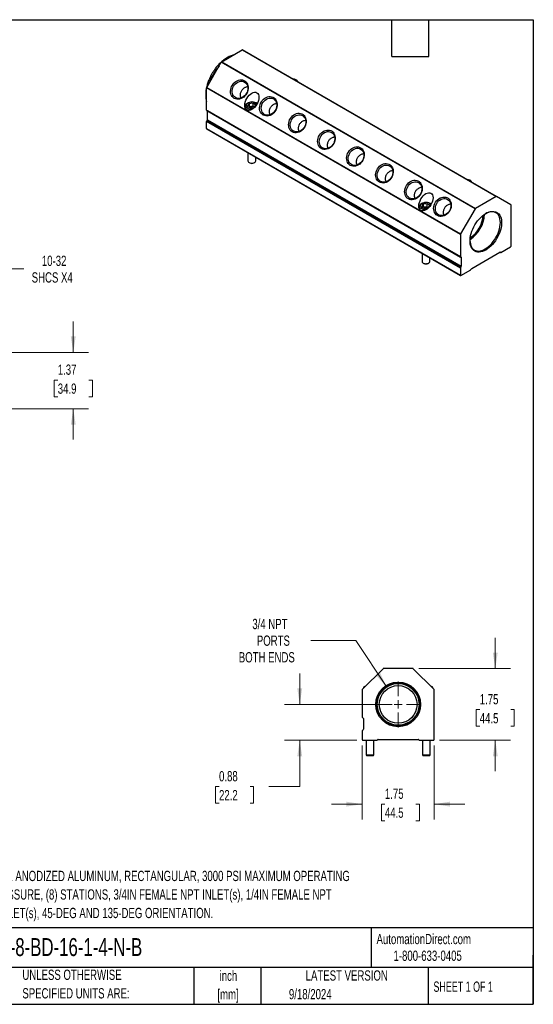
# Model space of a CAD drawing. Header units: inches. Extents: x 0.7 to 32.2, y 0.7 to 24.8.
# Tile 3 of 3: x 19.7 to 32.2, y 0.7 to 24.8. Entities that reach past the tile are written whole.
import ezdxf

# ---------------------------------------------------------------- set-up
doc = ezdxf.new("R2010")
doc.units = ezdxf.units.IN
doc.header["$LTSCALE"] = 3
doc.header["$MEASUREMENT"] = 0
doc.layers.add('TEXT', color=140, linetype='Continuous', lineweight=25)
doc.styles.add('SLDTEXTSTYLE0', font='TXT', dxfattribs={"width": 0.7})
doc.styles.add('SLDTEXTSTYLE1', font='TXT', dxfattribs={"width": 0.65})
doc.dimstyles.new('SLDDIMSTYLE1', dxfattribs={"dimtxt": 0.254883, "dimasz": 0.39, "dimexe": 0, "dimexo": 0.0625, "dimgap": 0.063721, "dimtad": 0, "dimtih": 1, "dimtoh": 1, "dimrnd": 1e-09, "dimdsep": 46, "dimtxsty": 'SLDTEXTSTYLE0', "dimsah": 1, "dimcen": 0.09, "dimadec": 0, "dimazin": 2, "dimtfac": 1, "dimtmove": 0, "dimatfit": 0, "dimfxl": 0, "dimfrac": 2, "dimtolj": 1, "dimtzin": 12, "dimarcsym": 0})
doc.dimstyles.new('SLDDIMSTYLE2', dxfattribs={"dimtxt": 0.254883, "dimasz": 0.39, "dimexe": 0, "dimexo": 0.0625, "dimgap": 0.063721, "dimtad": 0, "dimtih": 1, "dimtoh": 1, "dimrnd": 1e-09, "dimzin": 12, "dimdsep": 46, "dimtxsty": 'SLDTEXTSTYLE0', "dimsah": 1, "dimcen": 0, "dimadec": 0, "dimazin": 3, "dimtfac": 1, "dimtofl": 0, "dimtmove": 0, "dimatfit": 3, "dimfxl": 0, "dimfrac": 2, "dimtolj": 1, "dimtzin": 12, "dimarcsym": 0})
doc.dimstyles.new('SLDDIMSTYLE3', dxfattribs={"dimtxt": 0.254883, "dimasz": 0.39, "dimexe": 0, "dimexo": 0.0625, "dimgap": 0.063721, "dimtad": 0, "dimtih": 1, "dimtoh": 1, "dimrnd": 1e-09, "dimzin": 12, "dimdsep": 46, "dimtxsty": 'SLDTEXTSTYLE0', "dimsah": 1, "dimcen": 0.09, "dimadec": 0, "dimazin": 3, "dimtfac": 1, "dimtmove": 0, "dimatfit": 0, "dimfxl": 0, "dimfrac": 2, "dimtolj": 1, "dimtzin": 12, "dimarcsym": 0})

# ---------------------------------------------------------------- blocks, each defined once
blk = doc.blocks.new('_D_2')
at = {"color": 7, "linetype": 'Continuous', "lineweight": 0}
for p, q in [((27.924, 9.62), (26.827, 9.62)), ((28.676, 8.484), (27.924, 9.62))]:
    blk.add_line(p, q, dxfattribs=at)
at = {"color": 7, "linetype": 'Continuous', "lineweight": 18}
blk.add_solid([(28.676, 8.484), (28.51, 8.842), (28.41, 8.776)], dxfattribs=at)
at = {"color": 7, "linetype": 'Continuous', "lineweight": 18, "char_height": 0.25, "attachment_point": 1, "style": 'SLDTEXTSTYLE0'}
for s, insert in [('3/4 NPT', (25.401, 10.145)), ('PORTS', (25.511, 9.739)), ('BOTH ENDS', (25.071, 9.334))]:
    blk.add_mtext(s, dxfattribs=dict(at, insert=insert))
blk = doc.blocks.new('_D_3')
at = {"color": 7, "linetype": 'Continuous', "lineweight": 0}
for p, q in [((26.557, 8.06), (26.557, 8.81)), ((28.806, 8.06), (26.182, 8.06)), ((27.951, 7.185), (26.182, 7.185)), ((26.557, 6.056), (26.557, 7.185)), ((24.59, 6.056), (24.504, 6.056)), ((24.504, 6.056), (24.504, 5.651)), ((25.347, 6.056), (25.433, 6.056)), ((25.433, 6.056), (25.433, 5.651)), ((25.807, 6.056), (26.557, 6.056)), ((24.504, 5.651), (24.59, 5.651)), ((25.433, 5.651), (25.347, 5.651))]:
    blk.add_line(p, q, dxfattribs=at)
at = {"color": 7, "linetype": 'Continuous', "lineweight": 18}
for points in [[(26.557, 8.06), (26.617, 8.45), (26.497, 8.45)], [(26.557, 7.185), (26.497, 6.795), (26.617, 6.795)]]:
    blk.add_solid(points, dxfattribs=at)
at = {"color": 7, "linetype": 'Continuous', "lineweight": 18, "char_height": 0.25, "attachment_point": 1, "style": 'SLDTEXTSTYLE0'}
for s, insert in [('0.88', (24.59, 6.435)), ('22.2', (24.59, 5.973))]:
    blk.add_mtext(s, dxfattribs=dict(at, insert=insert))
blk = doc.blocks.new('_D_4')
at = {"color": 7, "linetype": 'Continuous', "lineweight": 0}
for p, q in [((31.323, 8.935), (31.323, 9.685)), ((29.46, 8.935), (31.698, 8.935)), ((30.944, 7.932), (30.859, 7.932)), ((30.859, 7.932), (30.859, 7.526)), ((31.702, 7.932), (31.787, 7.932)), ((31.787, 7.932), (31.787, 7.526)), ((30.859, 7.526), (30.944, 7.526)), ((31.787, 7.526), (31.702, 7.526)), ((29.961, 7.185), (31.698, 7.185)), ((31.323, 7.185), (31.323, 6.435))]:
    blk.add_line(p, q, dxfattribs=at)
at = {"color": 7, "linetype": 'Continuous', "lineweight": 18}
for points in [[(31.323, 8.935), (31.383, 9.325), (31.263, 9.325)], [(31.323, 7.185), (31.263, 6.795), (31.383, 6.795)]]:
    blk.add_solid(points, dxfattribs=at)
at = {"color": 7, "linetype": 'Continuous', "lineweight": 18, "char_height": 0.25, "attachment_point": 1, "style": 'SLDTEXTSTYLE0'}
for s, insert in [('1.75', (30.944, 8.311)), ('44.5', (30.944, 7.849))]:
    blk.add_mtext(s, dxfattribs=dict(at, insert=insert))
blk = doc.blocks.new('_D_5')
at = {"color": 7, "linetype": 'Continuous', "lineweight": 0}
for p, q in [((28.081, 7.055), (28.081, 5.254)), ((29.831, 7.055), (29.831, 5.254)), ((28.081, 5.629), (27.331, 5.629)), ((28.632, 5.629), (28.547, 5.629)), ((28.547, 5.629), (28.547, 5.223)), ((29.39, 5.629), (29.475, 5.629)), ((29.475, 5.629), (29.475, 5.223)), ((29.831, 5.629), (30.581, 5.629)), ((28.547, 5.223), (28.632, 5.223)), ((29.475, 5.223), (29.39, 5.223))]:
    blk.add_line(p, q, dxfattribs=at)
at = {"color": 7, "linetype": 'Continuous', "lineweight": 18}
for points in [[(28.081, 5.629), (27.691, 5.689), (27.691, 5.569)], [(29.831, 5.629), (30.221, 5.569), (30.221, 5.689)]]:
    blk.add_solid(points, dxfattribs=at)
at = {"color": 7, "linetype": 'Continuous', "lineweight": 18, "char_height": 0.25, "attachment_point": 1, "style": 'SLDTEXTSTYLE0'}
for s, insert in [('1.75', (28.632, 6.008)), ('44.5', (28.632, 5.546))]:
    blk.add_mtext(s, dxfattribs=dict(at, insert=insert))
blk = doc.blocks.new('SW_CENTERMARKSYMBOL_0')
at = {"color": 0, "linetype": 'Continuous', "lineweight": 18}
for p, q in [((0, 0.2), (0, 0.5605)), ((-0.2, 0), (-0.5605, 0)), ((0, 0), (-0.1, 0)), ((0, 0), (0, 0.1)), ((0, 0), (0, -0.1)), ((0, 0), (0.1, 0)), ((0.2, 0), (0.5605, 0)), ((0, -0.2), (0, -0.5605))]:
    blk.add_line(p, q, dxfattribs=at)
blk = doc.blocks.new('_D_6')
at = {"color": 7, "linetype": 'Continuous', "lineweight": 0}
for p, q in [((21.037, 16.64), (21.037, 17.39)), ((18.696, 16.64), (21.412, 16.64)), ((20.659, 15.965), (20.573, 15.965)), ((20.573, 15.965), (20.573, 15.56)), ((21.416, 15.965), (21.502, 15.965)), ((21.502, 15.965), (21.502, 15.56)), ((20.573, 15.56), (20.659, 15.56)), ((21.502, 15.56), (21.416, 15.56)), ((18.696, 15.265), (21.412, 15.265)), ((21.037, 15.265), (21.037, 14.515))]:
    blk.add_line(p, q, dxfattribs=at)
at = {"color": 7, "linetype": 'Continuous', "lineweight": 18}
for points in [[(21.037, 16.64), (21.097, 17.03), (20.977, 17.03)], [(21.037, 15.265), (20.977, 14.875), (21.097, 14.875)]]:
    blk.add_solid(points, dxfattribs=at)
at = {"color": 7, "linetype": 'Continuous', "lineweight": 18, "char_height": 0.25, "attachment_point": 1, "style": 'SLDTEXTSTYLE0'}
for s, insert in [('1.37', (20.659, 16.345)), ('34.9', (20.659, 15.882))]:
    blk.add_mtext(s, dxfattribs=dict(at, insert=insert))
blk = doc.blocks.new('_D_8')
at = {"color": 7, "linetype": 'Continuous', "lineweight": 0}
for p, q in [((18.337, 16.783), (19.179, 18.676)), ((19.179, 18.676), (19.835, 18.676))]:
    blk.add_line(p, q, dxfattribs=at)
at = {"color": 7, "linetype": 'Continuous', "lineweight": 18}
blk.add_solid([(18.337, 16.783), (18.551, 17.115), (18.441, 17.164)], dxfattribs=at)
at = {"color": 7, "linetype": 'Continuous', "lineweight": 18, "char_height": 0.25, "attachment_point": 1, "style": 'SLDTEXTSTYLE0'}
for s, insert in [('10-32', (20.271, 18.998)), ('SHCS X4', (20.023, 18.593))]:
    blk.add_mtext(s, dxfattribs=dict(at, insert=insert))

msp = doc.modelspace()

# ---------------------------------------------------------------- linework, layer by layer
for p, q in [((24.654, 23.723), (25.155, 24.012)), ((31.342, 20.44), (25.155, 24.012)), ((25.165, 24.013), (31.352, 20.441)), ((24.29, 23.099), (24.644, 23.712)), ((30.831, 20.14), (24.644, 23.712)), ((24.654, 23.723), (30.841, 20.151)), ((30.473, 19.513), (24.286, 23.085)), ((24.286, 22.545), (24.286, 23.085)), ((24.29, 23.099), (30.477, 19.527)), ((25.274, 23.118), (25.284, 23.119)), ((25.234, 22.654), (25.234, 22.586)), ((25.303, 22.657), (25.327, 22.707)), ((25.367, 22.62), (25.303, 22.657)), ((25.327, 22.707), (25.414, 22.72)), ((25.327, 22.707), (25.327, 22.643)), ((25.34, 22.635), (25.414, 22.647)), ((25.454, 22.633), (25.367, 22.62)), ((25.388, 22.744), (25.388, 22.744)), ((25.393, 22.744), (25.393, 22.744)), ((25.414, 22.72), (25.477, 22.684)), ((25.414, 22.72), (25.414, 22.647)), ((25.414, 22.647), (25.441, 22.631)), ((25.477, 22.684), (25.454, 22.633)), ((24.286, 22.545), (30.473, 18.974)), ((24.29, 22.536), (30.477, 18.965)), ((30.494, 18.954), (24.307, 22.526)), ((24.307, 22.526), (24.307, 22.526)), ((24.307, 22.313), (24.307, 22.526)), ((30.473, 18.697), (24.286, 22.269)), ((24.286, 22.097), (24.286, 22.269)), ((24.286, 22.097), (30.473, 18.526)), ((24.29, 22.088), (30.477, 18.516)), ((30.483, 18.719), (24.296, 22.291)), ((24.307, 22.313), (30.494, 18.741)), ((25.295, 21.508), (25.295, 21.306)), ((25.485, 21.306), (25.485, 21.398)), ((25.323, 21.268), (25.337, 21.26)), ((25.444, 21.26), (25.458, 21.268)), ((31.342, 20.44), (30.841, 20.151)), ((31.706, 20.236), (31.352, 20.441)), ((29.477, 20.205), (29.477, 20.137)), ((29.546, 20.207), (29.569, 20.258)), ((29.61, 20.171), (29.546, 20.207)), ((29.569, 20.258), (29.656, 20.271)), ((29.569, 20.258), (29.569, 20.194)), ((29.583, 20.186), (29.656, 20.198)), ((29.697, 20.184), (29.61, 20.171)), ((29.631, 20.295), (29.63, 20.295)), ((29.636, 20.295), (29.635, 20.295)), ((29.656, 20.271), (29.72, 20.234)), ((29.656, 20.271), (29.656, 20.198)), ((29.656, 20.198), (29.683, 20.182)), ((29.72, 20.234), (29.697, 20.184)), ((30.224, 20.26), (30.234, 20.262)), ((31.71, 19.24), (31.71, 20.227)), ((30.831, 20.14), (30.477, 19.527)), ((30.473, 19.513), (30.473, 18.974)), ((31.459, 19.079), (31.696, 19.215)), ((29.538, 19.058), (29.538, 18.857)), ((30.748, 18.685), (31.435, 19.081)), ((31.44, 19.083), (31.449, 19.078)), ((31.447, 19.08), (31.442, 19.083)), ((29.566, 18.818), (29.58, 18.81)), ((29.686, 18.81), (29.7, 18.818)), ((29.728, 18.857), (29.728, 18.949)), ((30.494, 18.954), (30.494, 18.741)), ((30.473, 18.697), (30.473, 18.526)), ((30.487, 18.517), (30.724, 18.654)), ((28.588, 8.929), (28.087, 8.428)), ((29.31, 8.935), (28.602, 8.935)), ((29.825, 8.428), (29.325, 8.929)), ((28.081, 8.414), (28.081, 7.753)), ((28.141, 8.5), (28.113, 8.48)), ((28.113, 8.48), (28.113, 8.454)), ((28.139, 8.48), (28.113, 8.48)), ((28.159, 8.5), (28.141, 8.5)), ((29.772, 8.5), (29.754, 8.5)), ((29.8, 8.48), (29.772, 8.5)), ((29.8, 8.48), (29.774, 8.48)), ((29.8, 8.454), (29.8, 8.48)), ((29.831, 7.205), (29.831, 8.414)), ((28.111, 7.715), (28.111, 7.453)), ((28.081, 7.415), (28.081, 7.205)), ((28.471, 7.205), (29.442, 7.205)), ((28.101, 7.185), (28.436, 7.185)), ((28.174, 7.185), (28.174, 6.83)), ((28.364, 6.83), (28.364, 7.185)), ((29.476, 7.185), (29.811, 7.185)), ((29.549, 7.185), (29.549, 6.83)), ((29.739, 6.83), (29.739, 7.185)), ((28.174, 6.83), (28.194, 6.81)), ((28.174, 6.83), (28.364, 6.83)), ((28.344, 6.81), (28.194, 6.81)), ((28.344, 6.81), (28.364, 6.83)), ((29.549, 6.83), (29.569, 6.81)), ((29.549, 6.83), (29.739, 6.83)), ((29.719, 6.81), (29.569, 6.81)), ((29.719, 6.81), (29.739, 6.83))]:
    msp.add_line(p, q)
at = {"flags": 128}
for points in [[(24.961, 22.833), (24.935, 22.852), (24.912, 22.876), (24.894, 22.905), (24.881, 22.937), (24.873, 22.972), (24.87, 23.009), (24.874, 23.048), (24.882, 23.086), (24.896, 23.123), (24.915, 23.158), (24.938, 23.191), (24.965, 23.219), (24.996, 23.244), (25.028, 23.263), (25.062, 23.277), (25.097, 23.284), (25.131, 23.286), (25.164, 23.281), (25.195, 23.271), (25.224, 23.255), (25.248, 23.233), (25.269, 23.206), (25.284, 23.176), (25.295, 23.142), (25.3, 23.106), (25.3, 23.068), (25.294, 23.03), (25.283, 22.992), (25.266, 22.955), (25.245, 22.922), (25.22, 22.891), (25.191, 22.864), (25.16, 22.842), (25.126, 22.826), (25.092, 22.815), (25.057, 22.81), (25.023, 22.812), (24.991, 22.819), (24.961, 22.833)], [(25.21, 23.229), (25.235, 23.21), (25.256, 23.187), (25.272, 23.159), (25.284, 23.127), (25.289, 23.093), (25.289, 23.057), (25.283, 23.02), (25.272, 22.985), (25.255, 22.95), (25.234, 22.919), (25.208, 22.891), (25.18, 22.868), (25.149, 22.85), (25.116, 22.837), (25.083, 22.831), (25.051, 22.831), (25.02, 22.838), (24.991, 22.85), (24.966, 22.869), (24.945, 22.892), (24.929, 22.92), (24.918, 22.952), (24.912, 22.986), (24.912, 23.022), (24.918, 23.059), (24.929, 23.094), (24.946, 23.129), (24.967, 23.16), (24.993, 23.188), (25.021, 23.211), (25.052, 23.229), (25.085, 23.242), (25.118, 23.248), (25.15, 23.248), (25.181, 23.241), (25.21, 23.229)], [(25.668, 22.425), (25.642, 22.444), (25.619, 22.468), (25.601, 22.497), (25.588, 22.529), (25.58, 22.564), (25.577, 22.601), (25.581, 22.639), (25.589, 22.678), (25.603, 22.715), (25.622, 22.75), (25.645, 22.782), (25.672, 22.811), (25.703, 22.835), (25.735, 22.855), (25.769, 22.868), (25.804, 22.876), (25.838, 22.878), (25.871, 22.873), (25.902, 22.863), (25.931, 22.846), (25.955, 22.825), (25.976, 22.798), (25.992, 22.768), (26.002, 22.734), (26.007, 22.698), (26.007, 22.66), (26.001, 22.621), (25.99, 22.584), (25.973, 22.547), (25.952, 22.513), (25.927, 22.483), (25.898, 22.456), (25.867, 22.434), (25.833, 22.418), (25.799, 22.407), (25.764, 22.402), (25.73, 22.404), (25.698, 22.411), (25.668, 22.425)], [(25.84, 22.434), (25.807, 22.425), (25.774, 22.422), (25.742, 22.425), (25.712, 22.435), (25.685, 22.451), (25.662, 22.472), (25.643, 22.498), (25.63, 22.528), (25.621, 22.561), (25.618, 22.596), (25.621, 22.632), (25.63, 22.669), (25.644, 22.704), (25.663, 22.737), (25.687, 22.767), (25.714, 22.792), (25.744, 22.813), (25.776, 22.828), (25.809, 22.837), (25.841, 22.841), (25.873, 22.837), (25.903, 22.828), (25.93, 22.812), (25.953, 22.791), (25.972, 22.765), (25.986, 22.735), (25.994, 22.702), (25.997, 22.667), (25.994, 22.63), (25.985, 22.594), (25.971, 22.559), (25.952, 22.526), (25.929, 22.496), (25.901, 22.47), (25.871, 22.45), (25.84, 22.434)], [(25.394, 22.564), (25.387, 22.564), (25.355, 22.566), (25.325, 22.572), (25.298, 22.581), (25.275, 22.593), (25.256, 22.608), (25.243, 22.625), (25.236, 22.642), (25.235, 22.661), (25.24, 22.679), (25.252, 22.695), (25.27, 22.711), (25.292, 22.724), (25.318, 22.734), (25.348, 22.74), (25.379, 22.744), (25.388, 22.744)], [(25.445, 22.604), (25.433, 22.6), (25.405, 22.597), (25.376, 22.597), (25.348, 22.6), (25.323, 22.608), (25.3, 22.618), (25.282, 22.631), (25.27, 22.646), (25.264, 22.662), (25.264, 22.678), (25.27, 22.694), (25.282, 22.709), (25.3, 22.722)], [(26.376, 22.017), (26.349, 22.036), (26.326, 22.06), (26.308, 22.088), (26.295, 22.121), (26.287, 22.156), (26.285, 22.193), (26.288, 22.231), (26.296, 22.269), (26.31, 22.307), (26.329, 22.342), (26.352, 22.374), (26.38, 22.403), (26.41, 22.427), (26.442, 22.446), (26.476, 22.46), (26.511, 22.468), (26.545, 22.47), (26.578, 22.465), (26.609, 22.454), (26.638, 22.438), (26.662, 22.416), (26.683, 22.39), (26.699, 22.359), (26.709, 22.326), (26.714, 22.289), (26.714, 22.252), (26.708, 22.213), (26.697, 22.175), (26.68, 22.139), (26.659, 22.105), (26.634, 22.074), (26.605, 22.048), (26.574, 22.026), (26.54, 22.01), (26.506, 21.999), (26.471, 21.994), (26.438, 21.996), (26.405, 22.003), (26.376, 22.017)], [(26.36, 22.313), (26.382, 22.344), (26.407, 22.372), (26.436, 22.395), (26.467, 22.413), (26.5, 22.426), (26.533, 22.432), (26.565, 22.431), (26.596, 22.425), (26.624, 22.412), (26.649, 22.394), (26.67, 22.37), (26.687, 22.342), (26.698, 22.31), (26.703, 22.276), (26.703, 22.24), (26.697, 22.204), (26.686, 22.168), (26.669, 22.134), (26.648, 22.102), (26.622, 22.074), (26.594, 22.051), (26.563, 22.033), (26.53, 22.021), (26.497, 22.015), (26.465, 22.015), (26.434, 22.021), (26.405, 22.034), (26.38, 22.052), (26.359, 22.076), (26.343, 22.104), (26.332, 22.136), (26.326, 22.17), (26.326, 22.206), (26.332, 22.243), (26.344, 22.279), (26.36, 22.313)], [(27.083, 21.608), (27.056, 21.627), (27.033, 21.652), (27.015, 21.68), (27.002, 21.712), (26.994, 21.748), (26.992, 21.785), (26.995, 21.823), (27.004, 21.861), (27.017, 21.898), (27.036, 21.934), (27.06, 21.966), (27.087, 21.995), (27.117, 22.019), (27.149, 22.038), (27.183, 22.052), (27.218, 22.06), (27.252, 22.061), (27.285, 22.057), (27.317, 22.046), (27.345, 22.03), (27.37, 22.008), (27.39, 21.982), (27.406, 21.951), (27.416, 21.917), (27.422, 21.881), (27.421, 21.843), (27.415, 21.805), (27.404, 21.767), (27.387, 21.731), (27.366, 21.697), (27.341, 21.666), (27.312, 21.64), (27.281, 21.618), (27.248, 21.601), (27.213, 21.591), (27.179, 21.586), (27.145, 21.587), (27.112, 21.595), (27.083, 21.608)], [(27.191, 22.012), (27.224, 22.021), (27.257, 22.024), (27.289, 22.02), (27.318, 22.011), (27.345, 21.995), (27.368, 21.974), (27.387, 21.948), (27.4, 21.917), (27.409, 21.884), (27.411, 21.849), (27.408, 21.813), (27.399, 21.776), (27.385, 21.741), (27.365, 21.708), (27.342, 21.679), (27.315, 21.653), (27.285, 21.633), (27.253, 21.618), (27.22, 21.608), (27.187, 21.606), (27.155, 21.609), (27.125, 21.619), (27.099, 21.635), (27.075, 21.656), (27.057, 21.682), (27.043, 21.712), (27.035, 21.746), (27.033, 21.781), (27.036, 21.817), (27.045, 21.854), (27.059, 21.889), (27.078, 21.922), (27.102, 21.951), (27.129, 21.977), (27.159, 21.997), (27.191, 22.012)], [(27.79, 21.2), (27.763, 21.219), (27.74, 21.243), (27.722, 21.272), (27.709, 21.304), (27.701, 21.339), (27.699, 21.377), (27.702, 21.415), (27.711, 21.453), (27.725, 21.49), (27.743, 21.525), (27.767, 21.558), (27.794, 21.587), (27.824, 21.611), (27.856, 21.63), (27.89, 21.644), (27.925, 21.651), (27.959, 21.653), (27.993, 21.649), (28.024, 21.638), (28.052, 21.622), (28.077, 21.6), (28.097, 21.574), (28.113, 21.543), (28.124, 21.509), (28.129, 21.473), (28.128, 21.435), (28.122, 21.397), (28.111, 21.359), (28.095, 21.323), (28.073, 21.289), (28.048, 21.258), (28.019, 21.231), (27.988, 21.21), (27.955, 21.193), (27.92, 21.182), (27.886, 21.178), (27.852, 21.179), (27.82, 21.187), (27.79, 21.2)], [(28.083, 21.317), (28.062, 21.286), (28.036, 21.258), (28.008, 21.235), (27.977, 21.217), (27.944, 21.204), (27.911, 21.198), (27.879, 21.198), (27.848, 21.205), (27.819, 21.218), (27.794, 21.236), (27.773, 21.26), (27.757, 21.288), (27.746, 21.319), (27.74, 21.354), (27.741, 21.39), (27.747, 21.426), (27.758, 21.462), (27.775, 21.496), (27.796, 21.528), (27.821, 21.556), (27.85, 21.579), (27.881, 21.597), (27.914, 21.609), (27.947, 21.615), (27.979, 21.615), (28.01, 21.608), (28.039, 21.596), (28.064, 21.577), (28.085, 21.554), (28.101, 21.526), (28.112, 21.494), (28.118, 21.46), (28.117, 21.424), (28.111, 21.387), (28.1, 21.351), (28.083, 21.317)], [(25.295, 21.306), (25.299, 21.292), (25.308, 21.279), (25.323, 21.268), (25.343, 21.259), (25.366, 21.253), (25.39, 21.252), (25.415, 21.253), (25.438, 21.259), (25.458, 21.268), (25.473, 21.279), (25.482, 21.292), (25.485, 21.306)], [(28.497, 20.792), (28.47, 20.811), (28.448, 20.835), (28.429, 20.864), (28.416, 20.896), (28.408, 20.931), (28.406, 20.968), (28.409, 21.007), (28.418, 21.045), (28.432, 21.082), (28.451, 21.117), (28.474, 21.15), (28.501, 21.178), (28.531, 21.203), (28.564, 21.222), (28.598, 21.236), (28.632, 21.243), (28.667, 21.245), (28.7, 21.24), (28.731, 21.23), (28.759, 21.214), (28.784, 21.192), (28.804, 21.165), (28.82, 21.135), (28.831, 21.101), (28.836, 21.065), (28.835, 21.027), (28.829, 20.989), (28.818, 20.951), (28.802, 20.914), (28.781, 20.881), (28.755, 20.85), (28.727, 20.823), (28.695, 20.801), (28.662, 20.785), (28.627, 20.774), (28.593, 20.769), (28.559, 20.771), (28.527, 20.778), (28.497, 20.792)], [(28.79, 20.909), (28.769, 20.877), (28.744, 20.85), (28.715, 20.826), (28.684, 20.808), (28.651, 20.796), (28.618, 20.79), (28.586, 20.79), (28.555, 20.797), (28.527, 20.809), (28.501, 20.828), (28.48, 20.851), (28.464, 20.88), (28.453, 20.911), (28.447, 20.946), (28.448, 20.982), (28.454, 21.018), (28.465, 21.054), (28.482, 21.088), (28.503, 21.12), (28.529, 21.147), (28.557, 21.171), (28.588, 21.189), (28.621, 21.201), (28.654, 21.207), (28.686, 21.207), (28.717, 21.2), (28.746, 21.188), (28.771, 21.169), (28.792, 21.145), (28.808, 21.117), (28.819, 21.086), (28.825, 21.051), (28.824, 21.015), (28.819, 20.979), (28.807, 20.943), (28.79, 20.909)], [(29.204, 20.384), (29.177, 20.403), (29.155, 20.427), (29.137, 20.456), (29.123, 20.488), (29.115, 20.523), (29.113, 20.56), (29.116, 20.598), (29.125, 20.637), (29.139, 20.674), (29.158, 20.709), (29.181, 20.741), (29.208, 20.77), (29.238, 20.794), (29.271, 20.814), (29.305, 20.827), (29.339, 20.835), (29.374, 20.837), (29.407, 20.832), (29.438, 20.822), (29.466, 20.805), (29.491, 20.784), (29.511, 20.757), (29.527, 20.727), (29.538, 20.693), (29.543, 20.656), (29.542, 20.619), (29.537, 20.58), (29.525, 20.543), (29.509, 20.506), (29.488, 20.472), (29.462, 20.442), (29.434, 20.415), (29.402, 20.393), (29.369, 20.377), (29.334, 20.366), (29.3, 20.361), (29.266, 20.363), (29.234, 20.37), (29.204, 20.384)], [(29.497, 20.501), (29.476, 20.469), (29.451, 20.441), (29.422, 20.418), (29.391, 20.4), (29.358, 20.388), (29.325, 20.382), (29.293, 20.382), (29.262, 20.389), (29.234, 20.401), (29.208, 20.42), (29.187, 20.443), (29.171, 20.471), (29.16, 20.503), (29.155, 20.537), (29.155, 20.573), (29.161, 20.61), (29.172, 20.646), (29.189, 20.68), (29.21, 20.711), (29.236, 20.739), (29.264, 20.762), (29.295, 20.78), (29.328, 20.793), (29.361, 20.799), (29.393, 20.799), (29.424, 20.792), (29.453, 20.779), (29.478, 20.761), (29.499, 20.737), (29.515, 20.709), (29.526, 20.678), (29.532, 20.643), (29.532, 20.607), (29.526, 20.571), (29.514, 20.535), (29.497, 20.501)], [(29.911, 19.976), (29.884, 19.995), (29.862, 20.019), (29.844, 20.047), (29.83, 20.08), (29.823, 20.115), (29.82, 20.152), (29.823, 20.19), (29.832, 20.228), (29.846, 20.266), (29.865, 20.301), (29.888, 20.333), (29.915, 20.362), (29.945, 20.386), (29.978, 20.405), (30.012, 20.419), (30.046, 20.427), (30.081, 20.428), (30.114, 20.424), (30.145, 20.413), (30.173, 20.397), (30.198, 20.375), (30.218, 20.349), (30.234, 20.318), (30.245, 20.285), (30.25, 20.248), (30.25, 20.211), (30.244, 20.172), (30.232, 20.134), (30.216, 20.098), (30.195, 20.064), (30.17, 20.033), (30.141, 20.007), (30.109, 19.985), (30.076, 19.969), (30.042, 19.958), (30.007, 19.953), (29.973, 19.954), (29.941, 19.962), (29.911, 19.976)], [(29.637, 20.114), (29.629, 20.114), (29.598, 20.117), (29.568, 20.123), (29.541, 20.132), (29.517, 20.144), (29.499, 20.159), (29.485, 20.175), (29.478, 20.193), (29.478, 20.211), (29.483, 20.229), (29.495, 20.246), (29.512, 20.261), (29.535, 20.274), (29.561, 20.284), (29.59, 20.291), (29.621, 20.294), (29.63, 20.295)], [(29.688, 20.154), (29.675, 20.151), (29.647, 20.148), (29.619, 20.148), (29.591, 20.151), (29.565, 20.158), (29.543, 20.169), (29.525, 20.182), (29.513, 20.196), (29.506, 20.213), (29.506, 20.229), (29.513, 20.245), (29.525, 20.26), (29.543, 20.273)], [(30.16, 20.371), (30.185, 20.353), (30.206, 20.329), (30.222, 20.301), (30.233, 20.27), (30.239, 20.235), (30.239, 20.199), (30.233, 20.163), (30.221, 20.127), (30.205, 20.093), (30.183, 20.061), (30.158, 20.034), (30.129, 20.01), (30.098, 19.992), (30.066, 19.98), (30.033, 19.974), (30, 19.974), (29.97, 19.98), (29.941, 19.993), (29.916, 20.011), (29.895, 20.035), (29.878, 20.063), (29.867, 20.094), (29.862, 20.129), (29.862, 20.165), (29.868, 20.201), (29.879, 20.237), (29.896, 20.271), (29.917, 20.303), (29.942, 20.331), (29.971, 20.354), (30.002, 20.372), (30.035, 20.384), (30.068, 20.391), (30.1, 20.39), (30.131, 20.384), (30.16, 20.371)], [(31.092, 19.136), (31.05, 19.115), (31.009, 19.099), (30.968, 19.088), (30.93, 19.084), (30.893, 19.085), (30.858, 19.092), (30.827, 19.105), (30.798, 19.123), (30.773, 19.147), (30.751, 19.176), (30.734, 19.21), (30.72, 19.248), (30.711, 19.289), (30.707, 19.335), (30.707, 19.383), (30.711, 19.433), (30.72, 19.486), (30.734, 19.539), (30.751, 19.593), (30.773, 19.647), (30.798, 19.699), (30.827, 19.751), (30.858, 19.801), (30.893, 19.847), (30.93, 19.891), (30.968, 19.932), (31.009, 19.968), (31.05, 19.999), (31.092, 20.026), (31.133, 20.047), (31.174, 20.063), (31.215, 20.074), (31.253, 20.078), (31.29, 20.077), (31.325, 20.07), (31.356, 20.057), (31.385, 20.038), (31.41, 20.015), (31.432, 19.986), (31.449, 19.952), (31.463, 19.914), (31.472, 19.872), (31.476, 19.827), (31.476, 19.779), (31.472, 19.728), (31.463, 19.676), (31.449, 19.623), (31.432, 19.569), (31.41, 19.515), (31.385, 19.462), (31.356, 19.411), (31.325, 19.361), (31.29, 19.314), (31.253, 19.271), (31.215, 19.23), (31.174, 19.194), (31.133, 19.163), (31.092, 19.136)], [(31.077, 19.161), (31.118, 19.188), (31.159, 19.22), (31.199, 19.256), (31.238, 19.296), (31.274, 19.341), (31.308, 19.388), (31.339, 19.438), (31.367, 19.49), (31.391, 19.543), (31.411, 19.596), (31.427, 19.65), (31.438, 19.703), (31.445, 19.754), (31.448, 19.803), (31.445, 19.85), (31.438, 19.893), (31.427, 19.933), (31.411, 19.968), (31.391, 19.998), (31.367, 20.024), (31.339, 20.043), (31.308, 20.057), (31.274, 20.066), (31.238, 20.068), (31.199, 20.064), (31.159, 20.054), (31.118, 20.039), (31.084, 20.021)], [(30.706, 19.367), (30.709, 19.329), (30.716, 19.285), (30.727, 19.246), (30.743, 19.211), (30.763, 19.18), (30.787, 19.155), (30.815, 19.135), (30.846, 19.121), (30.88, 19.113), (30.916, 19.111), (30.954, 19.115), (30.994, 19.124), (31.035, 19.14), (31.077, 19.161)], [(30.483, 18.964), (30.481, 18.964), (30.479, 18.964), (30.477, 18.964), (30.476, 18.965), (30.474, 18.967), (30.474, 18.969), (30.473, 18.971), (30.473, 18.974)], [(30.483, 18.964), (30.486, 18.964), (30.488, 18.964), (30.489, 18.964), (30.491, 18.963), (30.492, 18.961), (30.493, 18.959), (30.494, 18.957), (30.494, 18.954)], [(29.538, 18.857), (29.541, 18.843), (29.551, 18.83), (29.566, 18.818), (29.586, 18.81), (29.609, 18.804), (29.633, 18.802), (29.658, 18.804), (29.681, 18.81), (29.7, 18.818), (29.715, 18.83), (29.725, 18.843), (29.728, 18.857)]]:
    msp.add_lwpolyline(points, dxfattribs=at)
for radius in [0.545, 0.524, 0.508, 0.46]:
    msp.add_circle((28.956, 8.06), radius)
for centre, radius, start, end in [((25.161, 24.004), 0.0101, 65.686, 125.6182), ((25.57, 22.769), 1.297, 139.0733, 160.9266), ((24.669, 23.698), 0.0289, 121.9547, 151.1444), ((26.399, 23.171), 0.132, 27.8091, 92.1942), ((26.389, 23.186), 0.116, 32.9112, 87.0637), ((24.314, 23.084), 0.0289, 148.8562, 178.0435), ((25.388, 22.582), 0.165, 41.1086, 122.2695), ((25.4, 22.545), 0.199, 53.0588, 92.0568), ((24.295, 22.544), 0.00989, 173.806, 234.8818), ((24.317, 22.267), 0.0313, 131.3239, 177.0648), ((24.295, 22.096), 0.00959, 172.7442, 235.9436), ((24.276, 22.314), 0.0313, 311.3239, 357.0648), ((25.39, 21.359), 0.113, 241.9381, 298.0619), ((30.641, 20.722), 0.132, 27.8329, 92.1896), ((30.631, 20.737), 0.116, 32.9112, 87.0637), ((31.348, 20.432), 0.0101, 65.686, 125.6182), ((29.631, 20.133), 0.165, 41.1086, 122.2695), ((29.643, 20.096), 0.199, 53.0588, 92.0568), ((31.7, 20.228), 0.0101, 354.3796, 54.3019), ((30.283, 20.048), 0.78, 302.947, 357.0583), ((30.322, 20.025), 0.707, 303.3988, 356.6065), ((30.856, 20.126), 0.0289, 121.9547, 151.1444), ((30.502, 19.512), 0.0289, 148.8562, 178.0435), ((31.68, 19.241), 0.0307, 302.6055, 357.3945), ((31.44, 19.074), 0.00879, 40.5328, 129.2482), ((31.454, 19.086), 0.00879, 220.5328, 309.2482), ((29.633, 18.91), 0.113, 241.9381, 298.0619), ((30.463, 18.743), 0.0313, 311.3239, 357.0648), ((30.504, 18.695), 0.0313, 131.3239, 177.0648), ((30.481, 18.524), 0.00873, 170.786, 309.2033), ((30.707, 18.68), 0.0307, 302.638, 339.7729), ((30.765, 18.659), 0.0307, 122.638, 159.7729), ((28.602, 8.915), 0.02, 90, 134.9999), ((29.31, 8.915), 0.02, 44.9999, 90), ((28.101, 8.414), 0.02, 134.9999, 180), ((29.811, 8.414), 0.02, 0, 44.9999), ((28.101, 7.753), 0.02, 180, 255.5225), ((28.091, 7.715), 0.02, 0, 75.5225), ((28.091, 7.453), 0.02, 284.4775, 0), ((28.101, 7.415), 0.02, 104.4775, 180), ((28.101, 7.205), 0.02, 180, 270), ((28.471, 7.185), 0.02, 90, 150), ((29.442, 7.185), 0.02, 30, 90), ((29.811, 7.205), 0.02, 270, 0), ((28.436, 7.205), 0.02, 270, 330), ((29.476, 7.205), 0.02, 210, 270)]:
    msp.add_arc(centre, radius, start, end)
for centre in [(25.39, 22.76), (29.633, 20.311)]:
    msp.add_ellipse(centre, major_axis=(0.122, 0.211), ratio=0.577335)
for points, knots in [([(24.941, 23.888), (24.937, 23.888), (24.918, 23.883), (24.883, 23.871), (24.837, 23.852), (24.791, 23.827), (24.746, 23.799), (24.702, 23.767), (24.659, 23.732), (24.617, 23.693), (24.577, 23.653), (24.54, 23.611), (24.507, 23.57), (24.48, 23.533), (24.456, 23.497), (24.436, 23.465), (24.411, 23.424), (24.391, 23.386), (24.37, 23.345), (24.354, 23.308), (24.336, 23.265), (24.319, 23.219), (24.303, 23.171), (24.29, 23.122), (24.279, 23.072), (24.271, 23.022), (24.266, 22.972), (24.264, 22.922), (24.265, 22.874), (24.27, 22.827), (24.276, 22.786), (24.283, 22.763), (24.286, 22.753)], [0, 0, 0, 0, 0.010023, 0.049734, 0.089541, 0.129325, 0.168974, 0.208428, 0.247624, 0.286463, 0.324756, 0.362067, 0.397132, 0.427065, 0.451057, 0.479247, 0.500035, 0.54321, 0.560762, 0.589838, 0.619942, 0.652146, 0.685648, 0.720131, 0.755345, 0.791122, 0.827339, 0.863911, 0.900772, 0.937869, 0.975133, 1, 1, 1, 1]), ([(25.125, 22.84), (25.121, 22.853), (25.112, 22.878), (25.11, 22.918), (25.114, 22.956), (25.125, 22.993), (25.146, 23.035), (25.185, 23.078), (25.234, 23.106), (25.265, 23.115), (25.274, 23.118)], [0, 0, 0, 0, 0.117607, 0.226397, 0.335127, 0.43758, 0.540006, 0.72722, 0.915725, 1, 1, 1, 1]), ([(25.831, 22.435), (25.827, 22.449), (25.818, 22.475), (25.817, 22.517), (25.822, 22.555), (25.834, 22.59), (25.857, 22.631), (25.897, 22.673), (25.947, 22.702), (25.98, 22.707), (25.99, 22.709)], [0, 0, 0, 0, 0.124343, 0.231426, 0.338448, 0.438449, 0.53843, 0.722089, 0.908638, 1, 1, 1, 1]), ([(26.539, 22.026), (26.534, 22.041), (26.525, 22.067), (26.524, 22.108), (26.531, 22.154), (26.551, 22.206), (26.595, 22.257), (26.647, 22.291), (26.684, 22.298), (26.698, 22.301)], [0, 0, 0, 0, 0.125545, 0.232415, 0.339223, 0.500625, 0.689888, 0.878742, 1, 1, 1, 1]), ([(27.246, 21.618), (27.241, 21.632), (27.232, 21.658), (27.232, 21.7), (27.237, 21.738), (27.248, 21.773), (27.271, 21.814), (27.311, 21.857), (27.359, 21.882), (27.391, 21.893), (27.402, 21.894), (27.404, 21.895)], [0, 0, 0, 0, 0.125304, 0.232184, 0.339004, 0.438884, 0.538744, 0.722095, 0.908192, 0.980453, 1, 1, 1, 1]), ([(27.953, 21.21), (27.948, 21.224), (27.939, 21.25), (27.939, 21.292), (27.944, 21.33), (27.956, 21.365), (27.978, 21.407), (28.019, 21.448), (28.069, 21.478), (28.102, 21.483), (28.114, 21.485)], [0, 0, 0, 0, 0.124893, 0.231211, 0.337467, 0.436752, 0.536018, 0.718363, 0.903578, 1, 1, 1, 1]), ([(28.66, 20.802), (28.655, 20.816), (28.646, 20.842), (28.646, 20.884), (28.651, 20.922), (28.663, 20.957), (28.685, 20.998), (28.726, 21.04), (28.776, 21.069), (28.809, 21.075), (28.821, 21.076)], [0, 0, 0, 0, 0.124893, 0.231211, 0.337467, 0.436752, 0.536018, 0.718363, 0.903578, 1, 1, 1, 1]), ([(29.367, 20.393), (29.362, 20.408), (29.353, 20.434), (29.353, 20.476), (29.358, 20.514), (29.37, 20.549), (29.392, 20.59), (29.433, 20.632), (29.483, 20.661), (29.516, 20.666), (29.528, 20.668)], [0, 0, 0, 0, 0.124893, 0.231211, 0.337467, 0.436752, 0.536018, 0.718363, 0.903578, 1, 1, 1, 1]), ([(30.075, 19.983), (30.07, 19.996), (30.061, 20.02), (30.06, 20.061), (30.064, 20.099), (30.075, 20.135), (30.096, 20.177), (30.135, 20.22), (30.184, 20.248), (30.214, 20.257), (30.224, 20.26)], [0, 0, 0, 0, 0.117604, 0.224633, 0.33513, 0.435841, 0.540021, 0.727228, 0.915728, 1, 1, 1, 1])]:
    msp.add_open_spline(points, degree=3, knots=knots)
at = {"layer": 'TEXT'}
for p, q in [((0.75, 24.75), (32.25, 24.75)), ((28.8, 23.85), (28.8, 24.75)), ((29.7, 23.85), (29.7, 24.75)), ((32.25, 24.75), (32.25, 0.75)), ((28.8, 23.85), (29.7, 23.85)), ((32.25, 2.613), (0.75, 2.613)), ((28.296, 2.613), (28.296, 1.65)), ((32.25, 0.75), (32.25, 1.95)), ((32.25, 1.65), (0.75, 1.65)), ((23.979, 1.65), (23.979, 0.75)), ((25.608, 1.65), (25.608, 0.75)), ((29.687, 1.65), (29.687, 0.75)), ((0.75, 0.75), (32.25, 0.75))]:
    msp.add_line(p, q, dxfattribs=at)

# ---------------------------------------------------------------- block references
at = {"color": 7, "linetype": 'Continuous', "lineweight": 0}
msp.add_blockref('SW_CENTERMARKSYMBOL_0', (28.956, 8.06), dxfattribs=at)

# ---------------------------------------------------------------- texts
at = {"color": 7, "linetype": 'Continuous', "lineweight": 0, "char_height": 0.25, "attachment_point": 1, "style": 'SLDTEXTSTYLE0'}
for s, insert in [('BLUE ANODIZED ALUMINUM, RECTANGULAR, 3000 PSI MAXIMUM OPERATING', (18.949, 4.004)), ('PRESSURE, (8) STATIONS, 3/4IN FEMALE NPT INLET(s), 1/4IN FEMALE NPT', (18.949, 3.553)), ('OUTLET(s), 45-DEG AND 135-DEG ORIENTATION.', (18.949, 3.101))]:
    msp.add_mtext(s, dxfattribs=dict(at, insert=insert))
at = {"color": 179, "linetype": 'Continuous', "lineweight": 18, "char_height": 0.25, "attachment_point": 1, "style": 'SLDTEXTSTYLE0'}
for s, insert in [('AutomationDirect.com', (28.429, 2.466)), ('1-800-633-0405', (28.842, 2.059))]:
    msp.add_mtext(s, dxfattribs=dict(at, insert=insert))
at = {"layer": 'TEXT'}
for s, insert, char_height, attachment_point, style in [('IM3-8-BD-16-1-4-N-B', (18.804, 2.364), 0.4375, 1, 'SLDTEXTSTYLE0'), ('UNLESS OTHERWISE', (19.796, 1.595), 0.25, 1, 'SLDTEXTSTYLE0'), ('inch', (24.818, 1.571), 0.25, 2, 'SLDTEXTSTYLE0'), ('LATEST VERSION', (27.703, 1.578), 0.25, 2, 'SLDTEXTSTYLE0'), ('SHEET 1 OF 1', (29.816, 1.305), 0.25, 1, 'SLDTEXTSTYLE1'), ('SPECIFIED UNITS ARE:', (19.796, 1.143), 0.25, 1, 'SLDTEXTSTYLE0'), ('[mm]', (24.809, 1.119), 0.25, 2, 'SLDTEXTSTYLE0'), ('9/18/2024', (26.293, 1.123), 0.25, 1, 'SLDTEXTSTYLE0')]:
    msp.add_mtext(s, dxfattribs=dict(at, insert=insert, char_height=char_height, attachment_point=attachment_point, style=style))

# ---------------------------------------------------------------- dimensions: what is measured, and where the dimension line sits
at = {"color": 7, "linetype": 'Continuous', "lineweight": 18}
for p1, p2, text, picture, middle in [((18.211, 16.498), (18.337, 16.783), '10-32\\PSHCS X4', '_D_8', (20.771, 18.676)), ((29.237, 7.636), (28.676, 8.484), '3/4 NPT\\PPORTS\\PBOTH ENDS', '_D_2', (26.075, 9.62))]:
    dim = msp.add_diameter_dim_2p(p1=p1, p2=p2, text=text, dimstyle='SLDDIMSTYLE2', override={"dimpost": '<>'}, dxfattribs=at)
    dim.commit()
    dim.dimension.update_dxf_attribs({"geometry": picture, "text_midpoint": middle, "dimtype": 163})
for base, p1, p2, dimstyle, picture, middle in [((21.03749628, 16.64025952), (18.54605243, 15.26525954), (18.54605243, 16.64025952), 'SLDDIMSTYLE3', '_D_6', (21.03749628, 15.96523925)), ((31.323, 8.935), (29.811, 7.185), (29.31, 8.935), 'SLDDIMSTYLE3', '_D_4', (31.323, 7.932)), ((26.556812, 8.059653), (28.101334, 7.184652), (28.956334, 8.059653), 'SLDDIMSTYLE1', '_D_3', (26.556812, 6.055614))]:
    dim = msp.add_linear_dim(base=base, p1=p1, p2=p2, angle=90, dimstyle=dimstyle, dxfattribs=at)
    dim.commit()
    dim.dimension.update_dxf_attribs({"geometry": picture, "text_midpoint": middle, "dimtype": 160})
dim = msp.add_linear_dim(base=(28.081, 5.629), p1=(29.831, 7.205), p2=(28.081, 7.205), dimstyle='SLDDIMSTYLE3', dxfattribs=at)
dim.commit()
dim.dimension.update_dxf_attribs({"geometry": '_D_5', "text_midpoint": (29.011, 5.629), "dimtype": 160})

doc.saveas('drawing.dxf')
